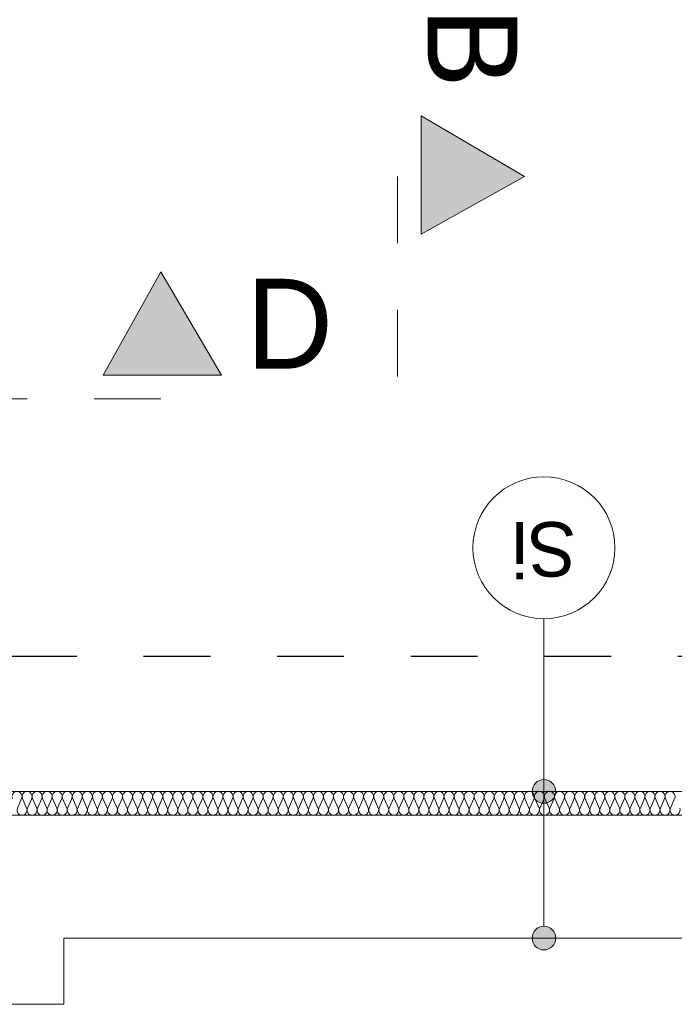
# Model space of a CAD drawing. Extents: x -528673 to -426178, y 23200 to 131944.
# Tile 22 of 87: x -478437 to -475670, y 37745 to 41907. Entities that reach past the tile are written whole.
import ezdxf

# ---------------------------------------------------------------- set-up
doc = ezdxf.new("R2010")
doc.units = 0
doc.header["$MEASUREMENT"] = 0
doc.linetypes.add('Dashed', pattern=[564.444447, 282.222223, -282.222223])
for name, color, linetype in [('#PODKŁAD', 252, 'Continuous'), ('Arch opisy', 252, 'Continuous'), ('Inwent Izolacje', 252, 'Continuous')]:
    doc.layers.add(name, color=color, linetype=linetype)
for name, color, linetype, lineweight in [('Arch opisy_Nr_Pióra__1', 252, 'Continuous', 25), ('Arch opisy_Nr_Pióra__21', 252, 'Continuous', 9), ('Inwent Izolacje_Nr_Pióra__2', 252, 'Continuous', 13), ('INWENT OPISY_Nr_Pióra__21', 252, 'Continuous', 9), ('INWENT OPISY_Nr_Pióra__41', 252, 'Continuous', 15), ('INWENT.ŚCIANY_Nr_Pióra__1', 252, 'Continuous', 25), ('INWENT.ŚCIANY_Nr_Pióra__20', 252, 'Continuous', 60), ('INWENT.ŚCIANY_Nr_Pióra__3', 252, 'Continuous', 13)]:
    doc.layers.add(name, color=color, linetype=linetype, lineweight=lineweight)
doc.styles.add('GENERATED_STYLE_5', font='txt')

# ---------------------------------------------------------------- blocks, each defined once
blk = doc.blocks.new('Izolacja cieplna 14_147', base_point=(-480380.2, 38544.5))
at = {"layer": 'Inwent Izolacje_Nr_Pióra__2', "linetype": 'Continuous'}
for p, q in [((-478446.4, 38574.3), (-478428.7, 38614.7)), ((-478425.1, 38614.7), (-478407.5, 38574.3)), ((-478403.9, 38574.3), (-478386.2, 38614.7)), ((-478382.7, 38614.7), (-478365, 38574.3)), ((-478361.4, 38574.3), (-478343.8, 38614.7)), ((-478340.2, 38614.7), (-478322.5, 38574.3)), ((-478319, 38574.3), (-478301.3, 38614.7)), ((-478297.7, 38614.7), (-478280.1, 38574.3)), ((-478276.5, 38574.3), (-478258.9, 38614.7)), ((-478255.3, 38614.7), (-478237.6, 38574.3)), ((-478234.1, 38574.3), (-478216.4, 38614.7)), ((-478212.8, 38614.7), (-478195.2, 38574.3)), ((-478191.6, 38574.3), (-478173.9, 38614.7)), ((-478170.4, 38614.7), (-478152.7, 38574.3)), ((-478149.1, 38574.3), (-478131.5, 38614.7)), ((-478127.9, 38614.7), (-478110.2, 38574.3)), ((-478106.7, 38574.3), (-478089, 38614.7)), ((-478085.4, 38614.7), (-478067.8, 38574.3)), ((-478064.2, 38574.3), (-478046.5, 38614.7)), ((-478043, 38614.7), (-478025.3, 38574.3)), ((-478021.7, 38574.3), (-478004.1, 38614.7)), ((-478000.5, 38614.7), (-477982.8, 38574.3)), ((-477979.3, 38574.3), (-477961.6, 38614.7)), ((-477958.1, 38614.7), (-477940.4, 38574.3)), ((-477936.8, 38574.3), (-477919.2, 38614.7)), ((-477915.6, 38614.7), (-477897.9, 38574.3)), ((-477894.4, 38574.3), (-477876.7, 38614.7)), ((-477873.1, 38614.7), (-477855.5, 38574.3)), ((-477851.9, 38574.3), (-477834.2, 38614.7)), ((-477830.7, 38614.7), (-477813, 38574.3)), ((-477809.4, 38574.3), (-477791.8, 38614.7)), ((-477788.2, 38614.7), (-477770.5, 38574.3)), ((-477767, 38574.3), (-477749.3, 38614.7)), ((-477745.7, 38614.7), (-477728.1, 38574.3)), ((-477724.5, 38574.3), (-477706.8, 38614.7)), ((-477703.3, 38614.7), (-477685.6, 38574.3)), ((-477682, 38574.3), (-477664.4, 38614.7)), ((-477660.8, 38614.7), (-477643.2, 38574.3)), ((-477639.6, 38574.3), (-477621.9, 38614.7)), ((-477618.4, 38614.7), (-477600.7, 38574.3)), ((-477597.1, 38574.3), (-477579.5, 38614.7)), ((-477575.9, 38614.7), (-477558.2, 38574.3)), ((-477554.7, 38574.3), (-477537, 38614.7)), ((-477533.4, 38614.7), (-477515.8, 38574.3)), ((-477512.2, 38574.3), (-477494.5, 38614.7)), ((-477491, 38614.7), (-477473.3, 38574.3)), ((-477469.7, 38574.3), (-477452.1, 38614.7)), ((-477448.5, 38614.7), (-477430.8, 38574.3)), ((-477427.3, 38574.3), (-477409.6, 38614.7)), ((-477406, 38614.7), (-477388.4, 38574.3)), ((-477384.8, 38574.3), (-477367.1, 38614.7)), ((-477363.6, 38614.7), (-477345.9, 38574.3)), ((-477342.3, 38574.3), (-477324.7, 38614.7)), ((-477321.1, 38614.7), (-477303.5, 38574.3)), ((-477299.9, 38574.3), (-477282.2, 38614.7)), ((-477278.7, 38614.7), (-477261, 38574.3)), ((-477257.4, 38574.3), (-477239.8, 38614.7)), ((-477236.2, 38614.7), (-477218.5, 38574.3)), ((-477215, 38574.3), (-477197.3, 38614.7)), ((-477193.7, 38614.7), (-477176.1, 38574.3)), ((-477172.5, 38574.3), (-477154.8, 38614.7)), ((-477151.3, 38614.7), (-477133.6, 38574.3)), ((-477130, 38574.3), (-477112.4, 38614.7)), ((-477108.8, 38614.7), (-477091.1, 38574.3)), ((-477087.6, 38574.3), (-477069.9, 38614.7)), ((-477066.3, 38614.7), (-477048.7, 38574.3)), ((-477045.1, 38574.3), (-477027.4, 38614.7)), ((-477023.9, 38614.7), (-477006.2, 38574.3)), ((-477002.6, 38574.3), (-476985, 38614.7)), ((-476981.4, 38614.7), (-476963.8, 38574.3)), ((-476960.2, 38574.3), (-476942.5, 38614.7)), ((-476939, 38614.7), (-476921.3, 38574.3)), ((-476917.7, 38574.3), (-476900.1, 38614.7)), ((-476896.5, 38614.7), (-476878.8, 38574.3)), ((-476875.3, 38574.3), (-476857.6, 38614.7)), ((-476854, 38614.7), (-476836.4, 38574.3)), ((-476832.8, 38574.3), (-476815.1, 38614.7)), ((-476811.6, 38614.7), (-476793.9, 38574.3)), ((-476790.3, 38574.3), (-476772.7, 38614.7)), ((-476769.1, 38614.7), (-476751.4, 38574.3)), ((-476747.9, 38574.3), (-476730.2, 38614.7)), ((-476726.6, 38614.7), (-476709, 38574.3)), ((-476705.4, 38574.3), (-476687.7, 38614.7)), ((-476684.2, 38614.7), (-476666.5, 38574.3)), ((-476663, 38574.3), (-476645.3, 38614.7)), ((-476641.7, 38614.7), (-476624.1, 38574.3)), ((-476620.5, 38574.3), (-476602.8, 38614.7)), ((-476599.3, 38614.7), (-476581.6, 38574.3)), ((-476578, 38574.3), (-476560.4, 38614.7)), ((-476556.8, 38614.7), (-476539.1, 38574.3)), ((-476535.6, 38574.3), (-476517.9, 38614.7)), ((-476514.3, 38614.7), (-476496.7, 38574.3)), ((-476493.1, 38574.3), (-476475.4, 38614.7)), ((-476471.9, 38614.7), (-476454.2, 38574.3)), ((-476450.6, 38574.3), (-476433, 38614.7)), ((-476429.4, 38614.7), (-476411.7, 38574.3)), ((-476408.2, 38574.3), (-476390.5, 38614.7)), ((-476386.9, 38614.7), (-476369.3, 38574.3)), ((-476365.7, 38574.3), (-476348.1, 38614.7)), ((-476344.5, 38614.7), (-476326.8, 38574.3)), ((-476323.3, 38574.3), (-476305.6, 38614.7)), ((-476302, 38614.7), (-476284.4, 38574.3)), ((-476280.8, 38574.3), (-476263.1, 38614.7)), ((-476259.6, 38614.7), (-476241.9, 38574.3)), ((-476238.3, 38574.3), (-476220.7, 38614.7)), ((-476217.1, 38614.7), (-476199.4, 38574.3)), ((-476195.9, 38574.3), (-476178.2, 38614.7)), ((-476174.6, 38614.7), (-476157, 38574.3)), ((-476153.4, 38574.3), (-476135.7, 38614.7)), ((-476132.2, 38614.7), (-476114.5, 38574.3)), ((-476110.9, 38574.3), (-476093.3, 38614.7)), ((-476089.7, 38614.7), (-476072, 38574.3)), ((-476068.5, 38574.3), (-476050.8, 38614.7)), ((-476047.2, 38614.7), (-476029.6, 38574.3)), ((-476026, 38574.3), (-476008.4, 38614.7)), ((-476004.8, 38614.7), (-475987.1, 38574.3)), ((-475983.6, 38574.3), (-475965.9, 38614.7)), ((-475962.3, 38614.7), (-475944.7, 38574.3)), ((-475941.1, 38574.3), (-475923.4, 38614.7)), ((-475919.9, 38614.7), (-475902.2, 38574.3)), ((-475898.6, 38574.3), (-475881, 38614.7)), ((-475877.4, 38614.7), (-475859.7, 38574.3)), ((-475856.2, 38574.3), (-475838.5, 38614.7)), ((-475834.9, 38614.7), (-475817.3, 38574.3)), ((-475813.7, 38574.3), (-475796, 38614.7)), ((-475792.5, 38614.7), (-475774.8, 38574.3)), ((-475771.2, 38574.3), (-475753.6, 38614.7)), ((-475750, 38614.7), (-475732.3, 38574.3)), ((-475728.8, 38574.3), (-475711.1, 38614.7)), ((-475707.5, 38614.7), (-475689.9, 38574.3)), ((-475686.3, 38574.3), (-475668.7, 38614.7))]:
    blk.add_line(p, q, dxfattribs=at)
for centre, start_param, end_param in [((-478448.2, 38623.3), 4.299595, 8.266775), ((-478405.7, 38623.3), 4.299595, 8.266775), ((-478363.2, 38623.3), 4.299595, 8.266775), ((-478320.8, 38623.3), 4.299595, 8.266775), ((-478278.3, 38623.3), 4.299595, 8.266775), ((-478235.8, 38623.3), 4.299595, 8.266775), ((-478193.4, 38623.3), 4.299595, 8.266775), ((-478150.9, 38623.3), 4.299595, 8.266775), ((-478108.5, 38623.3), 4.299595, 8.266775), ((-478066, 38623.3), 4.299595, 8.266775), ((-478023.5, 38623.3), 4.299595, 8.266775), ((-477981.1, 38623.3), 4.299595, 8.266775), ((-477938.6, 38623.3), 4.299595, 8.266775), ((-477896.1, 38623.3), 4.299595, 8.266775), ((-477853.7, 38623.3), 4.299595, 8.266775), ((-477811.2, 38623.3), 4.299595, 8.266775), ((-477768.8, 38623.3), 4.299595, 8.266775), ((-477726.3, 38623.3), 4.299595, 8.266775), ((-477683.8, 38623.3), 4.299595, 8.266775), ((-477641.4, 38623.3), 4.299595, 8.266775), ((-477598.9, 38623.3), 4.299595, 8.266775), ((-477556.4, 38623.3), 4.299595, 8.266775), ((-477514, 38623.3), 4.299595, 8.266775), ((-477471.5, 38623.3), 4.299595, 8.266775), ((-477429.1, 38623.3), 4.299595, 8.266775), ((-477386.6, 38623.3), 4.299595, 8.266775), ((-477344.1, 38623.3), 4.299595, 8.266775), ((-477301.7, 38623.3), 4.299595, 8.266775), ((-477259.2, 38623.3), 4.299595, 8.266775), ((-477216.7, 38623.3), 4.299595, 8.266775), ((-477174.3, 38623.3), 4.299595, 8.266775), ((-477131.8, 38623.3), 4.299595, 8.266775), ((-477089.4, 38623.3), 4.299595, 8.266775), ((-477046.9, 38623.3), 4.299595, 8.266775), ((-477004.4, 38623.3), 4.299595, 8.266775), ((-476962, 38623.3), 4.299595, 8.266775), ((-476919.5, 38623.3), 4.299595, 8.266775), ((-476877, 38623.3), 4.299595, 8.266775), ((-476834.6, 38623.3), 4.299595, 8.266775), ((-476792.1, 38623.3), 4.299595, 8.266775), ((-476749.7, 38623.3), 4.299595, 8.266775), ((-476707.2, 38623.3), 4.299595, 8.266775), ((-476664.7, 38623.3), 4.299595, 8.266775), ((-476622.3, 38623.3), 4.299595, 8.266775), ((-476579.8, 38623.3), 4.299595, 8.266775), ((-476537.3, 38623.3), 4.299595, 8.266775), ((-476494.9, 38623.3), 4.299595, 8.266775), ((-476452.4, 38623.3), 4.299595, 8.266775), ((-476410, 38623.3), 4.299595, 8.266775), ((-476367.5, 38623.3), 4.299595, 8.266775), ((-476325, 38623.3), 4.299595, 8.266775), ((-476282.6, 38623.3), 4.299595, 8.266775), ((-476240.1, 38623.3), 4.299595, 8.266775), ((-476197.6, 38623.3), 4.299595, 8.266775), ((-476155.2, 38623.3), 4.299595, 8.266775), ((-476112.7, 38623.3), 4.299595, 8.266775), ((-476070.3, 38623.3), 4.299595, 8.266775), ((-476027.8, 38623.3), 4.299595, 8.266775), ((-475985.3, 38623.3), 4.299595, 8.266775), ((-475942.9, 38623.3), 4.299595, 8.266775), ((-475900.4, 38623.3), 4.299595, 8.266775), ((-475858, 38623.3), 4.299595, 8.266775), ((-475815.5, 38623.3), 4.299595, 8.266775), ((-475773, 38623.3), 4.299595, 8.266775), ((-475730.6, 38623.3), 4.299595, 8.266775), ((-475688.1, 38623.3), 4.299595, 8.266775), ((-478426.9, 38565.8), 1.158004, 5.125183), ((-478384.5, 38565.8), 1.158004, 5.125183), ((-478342, 38565.8), 1.158004, 5.125183), ((-478299.5, 38565.8), 1.158004, 5.125183), ((-478257.1, 38565.8), 1.158004, 5.125183), ((-478214.6, 38565.8), 1.158004, 5.125183), ((-478172.1, 38565.8), 1.158004, 5.125183), ((-478129.7, 38565.8), 1.158004, 5.125183), ((-478087.2, 38565.8), 1.158004, 5.125183), ((-478044.8, 38565.8), 1.158004, 5.125183), ((-478002.3, 38565.8), 1.158004, 5.125183), ((-477959.8, 38565.8), 1.158004, 5.125183), ((-477917.4, 38565.8), 1.158004, 5.125183), ((-477874.9, 38565.8), 1.158004, 5.125183), ((-477832.4, 38565.8), 1.158004, 5.125183), ((-477790, 38565.8), 1.158004, 5.125183), ((-477747.5, 38565.8), 1.158004, 5.125183), ((-477705.1, 38565.8), 1.158004, 5.125183), ((-477662.6, 38565.8), 1.158004, 5.125183), ((-477620.1, 38565.8), 1.158004, 5.125183), ((-477577.7, 38565.8), 1.158004, 5.125183), ((-477535.2, 38565.8), 1.158004, 5.125183), ((-477492.7, 38565.8), 1.158004, 5.125183), ((-477450.3, 38565.8), 1.158004, 5.125183), ((-477407.8, 38565.8), 1.158004, 5.125183), ((-477365.4, 38565.8), 1.158004, 5.125183), ((-477322.9, 38565.8), 1.158004, 5.125183), ((-477280.4, 38565.8), 1.158004, 5.125183), ((-477238, 38565.8), 1.158004, 5.125183), ((-477195.5, 38565.8), 1.158004, 5.125183), ((-477153.1, 38565.8), 1.158004, 5.125183), ((-477110.6, 38565.8), 1.158004, 5.125183), ((-477068.1, 38565.8), 1.158004, 5.125183), ((-477025.7, 38565.8), 1.158004, 5.125183), ((-476983.2, 38565.8), 1.158004, 5.125183), ((-476940.7, 38565.8), 1.158004, 5.125183), ((-476898.3, 38565.8), 1.158004, 5.125183), ((-476855.8, 38565.8), 1.158004, 5.125183), ((-476813.4, 38565.8), 1.158004, 5.125183), ((-476770.9, 38565.8), 1.158004, 5.125183), ((-476728.4, 38565.8), 1.158004, 5.125183), ((-476686, 38565.8), 1.158004, 5.125183), ((-476643.5, 38565.8), 1.158004, 5.125183), ((-476601, 38565.8), 1.158004, 5.125183), ((-476558.6, 38565.8), 1.158004, 5.125183), ((-476516.1, 38565.8), 1.158004, 5.125183), ((-476473.7, 38565.8), 1.158004, 5.125183), ((-476431.2, 38565.8), 1.158004, 5.125183), ((-476388.7, 38565.8), 1.158004, 5.125183), ((-476346.3, 38565.8), 1.158004, 5.125183), ((-476303.8, 38565.8), 1.158004, 5.125183), ((-476261.3, 38565.8), 1.158004, 5.125183), ((-476218.9, 38565.8), 1.158004, 5.125183), ((-476176.4, 38565.8), 1.158004, 5.125183), ((-476134, 38565.8), 1.158004, 5.125183), ((-476091.5, 38565.8), 1.158004, 5.125183), ((-476049, 38565.8), 1.158004, 5.125183), ((-476006.6, 38565.8), 1.158004, 5.125183), ((-475964.1, 38565.8), 1.158004, 5.125183), ((-475921.6, 38565.8), 1.158004, 5.125183), ((-475879.2, 38565.8), 1.158004, 5.125183), ((-475836.7, 38565.8), 1.158004, 5.125183), ((-475794.3, 38565.8), 1.158004, 5.125183), ((-475751.8, 38565.8), 1.158004, 5.125183), ((-475709.3, 38565.8), 1.158004, 5.125183), ((-475666.9, 38565.8), 1.158004, 5.125183)]:
    blk.add_ellipse(centre, major_axis=(0, 21.3), ratio=0.998277, start_param=start_param, end_param=end_param, dxfattribs=at)
blk = doc.blocks.new('Linia_99', base_point=(-476221.2, 38024.5))
at = {"layer": 'Arch opisy_Nr_Pióra__21', "linetype": 'Continuous'}
for points in [[(-476171.2, 38644.5), (-476175, 38663.7), (-476185.8, 38679.9), (-476202, 38690.7), (-476221.2, 38694.5), (-476240.3, 38690.7), (-476256.5, 38679.9), (-476267.3, 38663.7), (-476271.2, 38644.5), (-476267.3, 38625.4), (-476256.5, 38609.2), (-476240.3, 38598.3), (-476221.2, 38594.5), (-476202, 38598.3), (-476185.8, 38609.2), (-476175, 38625.4)], [(-476171.2, 38024.5), (-476175, 38043.7), (-476185.8, 38059.9), (-476202, 38070.7), (-476221.2, 38074.5), (-476240.3, 38070.7), (-476256.5, 38059.9), (-476267.3, 38043.7), (-476271.2, 38024.5), (-476267.3, 38005.4), (-476256.5, 37989.2), (-476240.3, 37978.3), (-476221.2, 37974.5), (-476202, 37978.3), (-476185.8, 37989.2), (-476175, 38005.4)]]:
    blk.add_hatch(color=256, dxfattribs=at).paths.add_polyline_path(points, flags=0)
blk.add_line((-476221.2, 38074.5), (-476221.2, 38594.5), dxfattribs=at)
for centre in [(-476221.2, 38644.5), (-476221.2, 38024.5)]:
    blk.add_circle(centre, 50, dxfattribs=at)
blk = doc.blocks.new('Linia_100', base_point=(-476221.2, 38544.5))
at = {"layer": 'Arch opisy_Nr_Pióra__21', "linetype": 'Continuous'}
blk.add_line((-476221.2, 38544.5), (-476221.2, 39374.3), dxfattribs=at)
blk.add_circle((-476221.2, 39674.3), 300, dxfattribs=at)
blk = doc.blocks.new('PARTER')
at = {"layer": 'INWENT OPISY_Nr_Pióra__21', "linetype": 'Continuous', "lineweight": 15}
for points in [[(-476303.9, 41244.5), (-476740.2, 41000.2), (-476740.2, 41500.2)], [(-477840.2, 40840.8), (-478084.5, 40404.5), (-477584.5, 40404.5)]]:
    blk.add_hatch(color=252, dxfattribs=at).paths.add_polyline_path(points, flags=0)
at = {"layer": 'INWENT OPISY_Nr_Pióra__41', "color": 252, "linetype": 'Continuous', "lineweight": 15}
for p, q in [((-476740.2, 41000.2), (-476740.2, 41500.2)), ((-476303.9, 41244.5), (-476740.2, 41500.2)), ((-476740.2, 41000.2), (-476303.9, 41244.5)), ((-478084.5, 40404.5), (-477840.2, 40840.8)), ((-477840.2, 40840.8), (-477584.5, 40404.5)), ((-478084.5, 40404.5), (-477584.5, 40404.5))]:
    blk.add_line(p, q, dxfattribs=at)
at = {"layer": 'INWENT OPISY_Nr_Pióra__41', "color": 252, "linetype": 'Dashed', "lineweight": 15}
for p, q in [((-476840.2, 41244.5), (-476840.2, 40144.5)), ((-477840.2, 40304.5), (-478940.2, 40304.5))]:
    blk.add_line(p, q, dxfattribs=at)
at = {"layer": 'INWENT.ŚCIANY_Nr_Pióra__1', "color": 252, "linetype": 'Continuous', "lineweight": 15}
for p, q in [((-480790.2, 38544.5), (-471930.2, 38544.5)), ((-478250.2, 37744.5), (-478250.2, 38024.5)), ((-478250.2, 38024.5), (-475290.2, 38024.5)), ((-479310.2, 37744.5), (-478250.2, 37744.5))]:
    blk.add_line(p, q, dxfattribs=at)
at = {"layer": 'INWENT.ŚCIANY_Nr_Pióra__20', "color": 252, "linetype": 'Dashed', "lineweight": 30}
blk.add_line((-469728.7, 39214.5), (-478578.8, 39214.5), dxfattribs=at)
at = {"layer": 'INWENT.ŚCIANY_Nr_Pióra__3', "color": 252, "linetype": 'Continuous', "lineweight": 15}
blk.add_line((-480380.2, 38644.5), (-471830.2, 38644.5), dxfattribs=at)
at = {"layer": 'Arch opisy', "color": 252, "linetype": 'Continuous', "lineweight": 15}
for name, p in [('Linia_100', (-476221.2, 38544.5)), ('Linia_99', (-476221.2, 38024.5))]:
    blk.add_blockref(name, p, dxfattribs=at)
at = {"layer": 'Inwent Izolacje', "color": 252, "linetype": 'Continuous', "lineweight": 15}
blk.add_blockref('Izolacja cieplna 14_147', (-480380.2, 38544.5), dxfattribs=at)
at = {"layer": 'Arch opisy_Nr_Pióra__1', "color": 252, "linetype": 'Continuous', "lineweight": 15, "insert": (-476221.2, 39553), "char_height": 230, "attachment_point": 2, "rotation": 180, "style": 'GENERATED_STYLE_5'}
blk.add_mtext('{Si}', dxfattribs=at)
at = {"layer": 'INWENT OPISY_Nr_Pióra__21', "color": 252, "linetype": 'Continuous', "lineweight": 15, "insert": (-476333.1, 41788.9), "char_height": 380, "attachment_point": 2, "rotation": 270, "style": 'GENERATED_STYLE_5'}
blk.add_mtext('{B}', dxfattribs=at)
at = {"layer": 'INWENT OPISY_Nr_Pióra__21', "color": 252, "linetype": 'Continuous', "lineweight": 15, "insert": (-477295.9, 40811.6), "char_height": 380, "attachment_point": 2, "style": 'GENERATED_STYLE_5'}
blk.add_mtext('{D}', dxfattribs=at)

msp = doc.modelspace()

# ---------------------------------------------------------------- block references
at = {"layer": '#PODKŁAD'}
msp.add_blockref('PARTER', (0, 0), dxfattribs=at)

doc.saveas('drawing.dxf')
